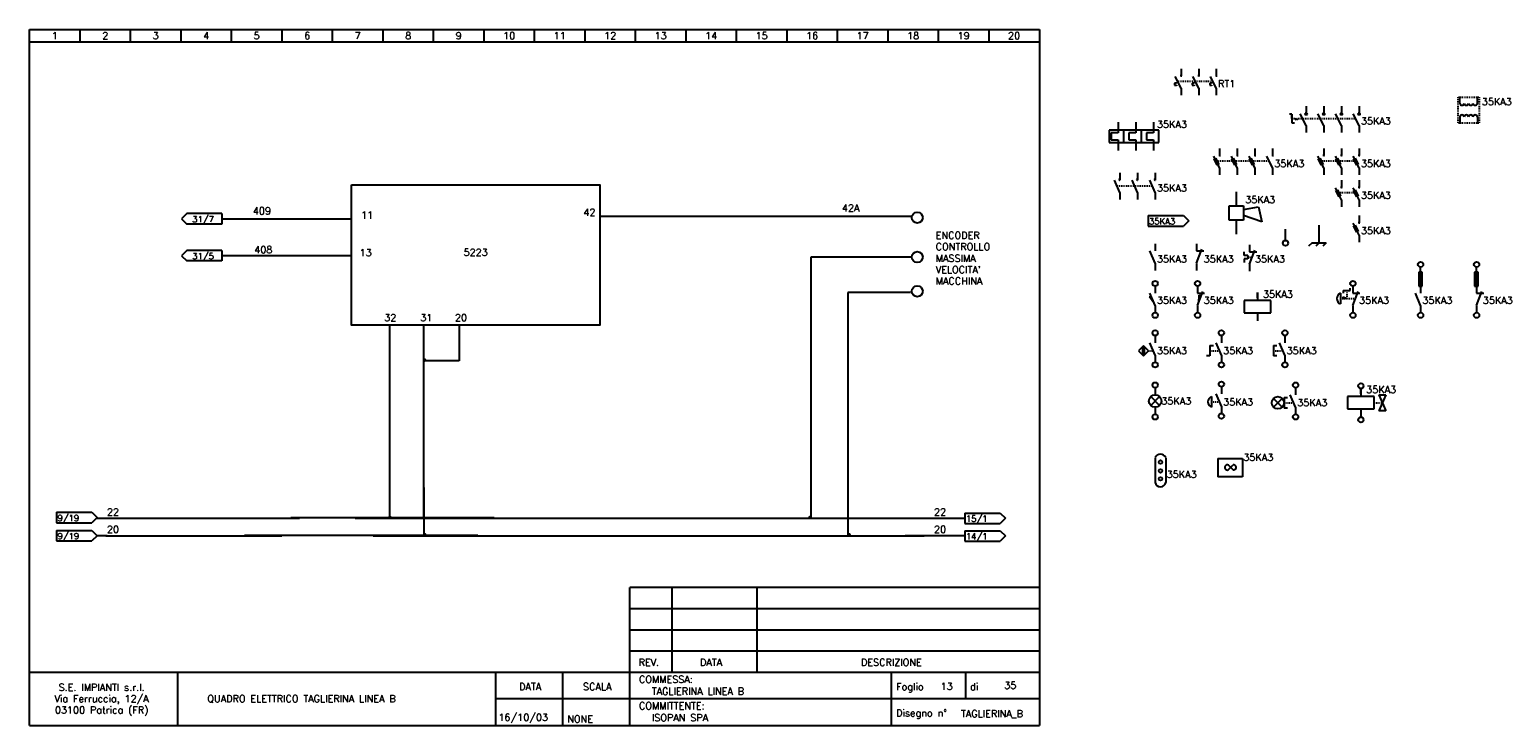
# Model space of a CAD drawing. Header units: millimetres. Extents: x 7 to 426, y 7 to 204.
import ezdxf
from ezdxf.enums import TextEntityAlignment as Align

# ---------------------------------------------------------------- set-up
doc = ezdxf.new("R2010")
doc.units = ezdxf.units.MM
doc.header["$LTSCALE"] = 7
doc.layers.add('Cartiglio', color=7, linetype='Continuous')
doc.layers.add('Pag_13', color=7, linetype='Continuous')
doc.styles.get("Standard").update_dxf_attribs({"font": 'romans.shx'})

msp = doc.modelspace()

# ---------------------------------------------------------------- linework, layer by layer
for p, q in [((333.07, 187.11), (331.39, 190.47)), ((331.75, 188.75), (331.75, 188.5)), ((332.21, 189.11), (332.46, 189.11)), ((332.71, 189.11), (332.96, 189.11)), ((333.32, 190.61), (332.82, 190.61)), ((333.07, 192.61), (333.07, 190.61)), ((333.07, 190.61), (333.32, 190.61)), ((333.21, 189.11), (333.46, 189.11)), ((333.71, 189.11), (333.96, 189.11)), ((334.21, 189.11), (334.46, 189.11)), ((334.71, 189.11), (334.96, 189.11)), ((335.21, 189.11), (335.46, 189.11)), ((335.71, 189.11), (335.96, 189.11)), ((336.21, 189.11), (336.46, 189.11)), ((338.07, 187.11), (336.39, 190.47)), ((336.71, 189.11), (336.96, 189.11)), ((336.75, 188.75), (336.75, 188.5)), ((337.21, 189.11), (337.46, 189.11)), ((337.71, 189.11), (337.96, 189.11)), ((338.32, 190.61), (337.82, 190.61)), ((338.07, 192.61), (338.07, 190.61)), ((338.07, 190.61), (338.32, 190.61)), ((338.21, 189.11), (338.46, 189.11)), ((338.71, 189.11), (338.96, 189.11)), ((339.21, 189.11), (339.46, 189.11)), ((339.71, 189.11), (339.96, 189.11)), ((340.21, 189.11), (340.46, 189.11)), ((340.71, 189.11), (340.96, 189.11)), ((341.21, 189.11), (341.46, 189.11)), ((343.07, 187.11), (341.39, 190.47)), ((341.71, 189.11), (341.96, 189.11)), ((341.75, 188.75), (341.75, 188.5)), ((343.32, 190.61), (342.82, 190.61)), ((343.07, 192.61), (343.07, 190.61)), ((343.07, 190.61), (343.32, 190.61)), ((331.25, 188.5), (331.25, 188)), ((331.75, 188.5), (331.25, 188.5)), ((331.25, 188), (331.75, 188)), ((331.75, 188), (331.75, 187.75)), ((333.07, 187.11), (333.07, 185.11)), ((336.25, 188.5), (336.25, 188)), ((336.75, 188.5), (336.25, 188.5)), ((336.25, 188), (336.75, 188)), ((336.75, 188), (336.75, 187.75)), ((338.07, 187.11), (338.07, 185.11)), ((341.25, 188.5), (341.25, 188)), ((341.75, 188.5), (341.25, 188.5)), ((341.25, 188), (341.75, 188)), ((341.75, 188), (341.75, 187.75)), ((343.07, 187.11), (343.07, 185.11)), ((411.5, 184.54), (411.5, 184.29)), ((411.63, 184.54), (411.88, 184.54)), ((412, 182.79), (412, 184.79)), ((412.13, 184.54), (412.38, 184.54)), ((412.63, 184.54), (412.88, 184.54)), ((413.13, 184.54), (413.38, 184.54)), ((413.63, 184.54), (413.88, 184.54)), ((414.13, 184.54), (414.38, 184.54)), ((414.63, 184.54), (414.88, 184.54)), ((415.13, 184.54), (415.38, 184.54)), ((415.63, 184.54), (415.88, 184.54)), ((416.13, 184.54), (416.38, 184.54)), ((416.63, 184.54), (416.88, 184.54)), ((417, 182.79), (417, 184.79)), ((417.13, 184.54), (417.38, 184.54)), ((417.5, 184.54), (417.5, 184.29)), ((368.5, 182.04), (368.5, 180.04)), ((373.5, 182.04), (373.5, 180.04)), ((378.5, 182.04), (378.5, 180.04)), ((383.5, 182.04), (383.5, 180.04)), ((411.5, 184.04), (411.5, 183.79)), ((411.5, 183.54), (411.5, 183.29)), ((411.5, 183.04), (411.5, 182.79)), ((411.5, 182.54), (411.5, 182.29)), ((411.5, 182.04), (411.5, 181.79)), ((411.5, 181.54), (411.5, 181.29)), ((411.5, 181.04), (411.5, 180.79)), ((411.5, 180.54), (411.5, 180.29)), ((417.5, 184.04), (417.5, 183.79)), ((417.5, 183.54), (417.5, 183.29)), ((417.5, 183.04), (417.5, 182.79)), ((417.5, 182.54), (417.5, 182.29)), ((417.5, 182.04), (417.5, 181.79)), ((417.5, 181.54), (417.5, 181.29)), ((417.5, 181.04), (417.5, 180.79)), ((417.5, 180.54), (417.5, 180.29)), ((315.25, 177.5), (315.25, 174.5)), ((320.25, 177.5), (320.25, 174.5)), ((325.25, 177.5), (325.25, 174.5)), ((364.5, 179.79), (363.75, 179.79)), ((364.5, 179.29), (364.5, 179.79)), ((364.5, 179.79), (364.5, 177.29)), ((364.5, 178.54), (364.5, 179.29)), ((364.5, 179.29), (364.5, 177.79)), ((364.5, 177.29), (365.25, 177.29)), ((364.64, 178.54), (364.89, 178.54)), ((365.14, 178.54), (365.39, 178.54)), ((365.75, 178.04), (365.5, 178.54)), ((366, 178.54), (365.75, 178.04)), ((366.14, 178.54), (366.39, 178.54)), ((366.64, 178.54), (366.89, 178.54)), ((368.5, 176.54), (366.83, 179.9)), ((367.14, 178.54), (367.39, 178.54)), ((367.64, 178.54), (367.89, 178.54)), ((368.14, 178.54), (368.39, 178.54)), ((368.75, 180.04), (368.25, 180.04)), ((368.5, 180.04), (368.75, 180.04)), ((368.5, 176.54), (368.5, 174.54)), ((368.64, 178.54), (368.89, 178.54)), ((369.14, 178.54), (369.39, 178.54)), ((369.64, 178.54), (369.89, 178.54)), ((370.14, 178.54), (370.39, 178.54)), ((370.64, 178.54), (370.89, 178.54)), ((371.14, 178.54), (371.39, 178.54)), ((371.64, 178.54), (371.89, 178.54)), ((373.5, 176.54), (371.83, 179.9)), ((372.14, 178.54), (372.39, 178.54)), ((372.64, 178.54), (372.89, 178.54)), ((373.14, 178.54), (373.39, 178.54)), ((373.75, 180.04), (373.25, 180.04)), ((373.5, 180.04), (373.75, 180.04)), ((373.5, 176.54), (373.5, 174.54)), ((373.64, 178.54), (373.89, 178.54)), ((374.14, 178.54), (374.39, 178.54)), ((374.64, 178.54), (374.89, 178.54)), ((375.14, 178.54), (375.39, 178.54)), ((375.64, 178.54), (375.89, 178.54)), ((376.14, 178.54), (376.39, 178.54)), ((376.64, 178.54), (376.89, 178.54)), ((378.5, 176.54), (376.83, 179.9)), ((377.14, 178.54), (377.39, 178.54)), ((377.64, 178.54), (377.89, 178.54)), ((378.14, 178.54), (378.39, 178.54)), ((378.75, 180.04), (378.25, 180.04)), ((378.5, 180.04), (378.75, 180.04)), ((378.5, 176.54), (378.5, 174.54)), ((378.64, 178.54), (378.89, 178.54)), ((379.14, 178.54), (379.39, 178.54)), ((379.64, 178.54), (379.89, 178.54)), ((380.14, 178.54), (380.39, 178.54)), ((380.64, 178.54), (380.89, 178.54)), ((381.14, 178.54), (381.39, 178.54)), ((381.64, 178.54), (381.89, 178.54)), ((383.5, 176.54), (381.83, 179.9)), ((382.14, 178.54), (382.39, 178.54)), ((383.75, 180.04), (383.25, 180.04)), ((383.5, 180.04), (383.75, 180.04)), ((383.5, 176.54), (383.5, 174.54)), ((411.5, 180.04), (411.5, 179.79)), ((411.5, 179.54), (411.5, 179.29)), ((411.5, 179.04), (411.5, 178.79)), ((411.5, 178.54), (411.5, 178.29)), ((411.5, 178.04), (411.5, 177.79)), ((411.5, 177.54), (411.5, 177.29)), ((411.63, 177.29), (411.88, 177.29)), ((412, 179.04), (412, 177.04)), ((412.13, 177.29), (412.38, 177.29)), ((412.63, 177.29), (412.88, 177.29)), ((413.13, 177.29), (413.38, 177.29)), ((413.63, 177.29), (413.88, 177.29)), ((414.13, 177.29), (414.38, 177.29)), ((414.63, 177.29), (414.88, 177.29)), ((415.13, 177.29), (415.38, 177.29)), ((415.63, 177.29), (415.88, 177.29)), ((416.13, 177.29), (416.38, 177.29)), ((416.63, 177.29), (416.88, 177.29)), ((417, 179.04), (417, 177.04)), ((417.13, 177.29), (417.38, 177.29)), ((417.5, 180.04), (417.5, 179.79)), ((417.5, 179.54), (417.5, 179.29)), ((417.5, 179.04), (417.5, 178.79)), ((417.5, 178.54), (417.5, 178.29)), ((417.5, 178.04), (417.5, 177.79)), ((417.5, 177.54), (417.5, 177.29)), ((312.75, 175.25), (312.75, 171.75)), ((326.75, 175.25), (312.75, 175.25)), ((315.25, 174.5), (313.25, 174.5)), ((313.25, 174.5), (313.25, 172.5)), ((313.25, 172.5), (315.25, 172.5)), ((315.25, 172.5), (315.25, 169.5)), ((316.75, 175.25), (316.75, 171.75)), ((320.25, 174.5), (318.25, 174.5)), ((318.25, 174.5), (318.25, 172.5)), ((318.25, 172.5), (320.25, 172.5)), ((320.25, 172.5), (320.25, 169.5)), ((321.75, 175.25), (321.75, 171.75)), ((325.25, 174.5), (323.25, 174.5)), ((323.25, 174.5), (323.25, 172.5)), ((323.25, 172.5), (325.25, 172.5)), ((325.25, 172.5), (325.25, 169.5)), ((326.75, 171.75), (326.75, 175.25)), ((312.75, 171.75), (326.75, 171.75)), ((344, 164.54), (342.33, 167.9)), ((344.25, 168.04), (343.75, 168.04)), ((344, 170.04), (344, 168.04)), ((344, 168.04), (344.25, 168.04)), ((349, 164.54), (347.33, 167.9)), ((349.25, 168.04), (348.75, 168.04)), ((349, 170.04), (349, 168.04)), ((349, 168.04), (349.25, 168.04)), ((354, 164.54), (352.33, 167.9)), ((354.25, 168.04), (353.75, 168.04)), ((354, 170.04), (354, 168.04)), ((354, 168.04), (354.25, 168.04)), ((359, 164.54), (357.33, 167.9)), ((359.25, 168.04), (358.75, 168.04)), ((359, 170.04), (359, 168.04)), ((359, 168.04), (359.25, 168.04)), ((373.5, 164.54), (371.83, 167.9)), ((373.75, 168.04), (373.25, 168.04)), ((373.5, 170.04), (373.5, 168.04)), ((373.5, 168.04), (373.75, 168.04)), ((378.5, 164.54), (376.83, 167.9)), ((378.75, 168.04), (378.25, 168.04)), ((378.5, 170.04), (378.5, 168.04)), ((378.5, 168.04), (378.75, 168.04)), ((383.5, 164.54), (381.83, 167.9)), ((383.75, 168.04), (383.25, 168.04)), ((383.5, 170.04), (383.5, 168.04)), ((383.5, 168.04), (383.75, 168.04)), ((342.44, 167.11), (342.88, 167.34)), ((343.33, 165.33), (342.44, 167.11)), ((342.88, 167.34), (343.78, 165.55)), ((343.14, 166.54), (343.39, 166.54)), ((343.78, 165.55), (343.33, 165.33)), ((343.64, 166.54), (343.89, 166.54)), ((344, 164.54), (344, 162.54)), ((344.14, 166.54), (344.39, 166.54)), ((344.64, 166.54), (344.89, 166.54)), ((345.14, 166.54), (345.39, 166.54)), ((345.64, 166.54), (345.89, 166.54)), ((346.14, 166.54), (346.39, 166.54)), ((346.64, 166.54), (346.89, 166.54)), ((347.14, 166.54), (347.39, 166.54)), ((347.44, 167.11), (347.88, 167.34)), ((348.33, 165.33), (347.44, 167.11)), ((347.64, 166.54), (347.89, 166.54)), ((347.88, 167.34), (348.78, 165.55)), ((348.14, 166.54), (348.39, 166.54)), ((348.78, 165.55), (348.33, 165.33)), ((348.64, 166.54), (348.89, 166.54)), ((349, 164.54), (349, 162.54)), ((349.14, 166.54), (349.39, 166.54)), ((349.64, 166.54), (349.89, 166.54)), ((350.14, 166.54), (350.39, 166.54)), ((350.64, 166.54), (350.89, 166.54)), ((351.14, 166.54), (351.39, 166.54)), ((351.64, 166.54), (351.89, 166.54)), ((352.14, 166.54), (352.39, 166.54)), ((352.44, 167.11), (352.88, 167.34)), ((353.33, 165.33), (352.44, 167.11)), ((352.64, 166.54), (352.89, 166.54)), ((352.88, 167.34), (353.78, 165.55)), ((353.14, 166.54), (353.39, 166.54)), ((353.78, 165.55), (353.33, 165.33)), ((353.56, 165.44), (353.78, 165.55)), ((353.64, 166.54), (353.89, 166.54)), ((354, 164.54), (354, 162.54)), ((354.14, 166.54), (354.39, 166.54)), ((354.64, 166.54), (354.89, 166.54)), ((355.14, 166.54), (355.39, 166.54)), ((355.64, 166.54), (355.89, 166.54)), ((356.14, 166.54), (356.39, 166.54)), ((356.64, 166.54), (356.89, 166.54)), ((357.14, 166.54), (357.39, 166.54)), ((357.64, 166.54), (357.89, 166.54)), ((359, 164.54), (359, 162.54)), ((371.94, 167.11), (372.38, 167.34)), ((372.83, 165.33), (371.94, 167.11)), ((372.38, 167.34), (373.28, 165.55)), ((372.64, 166.54), (372.89, 166.54)), ((373.28, 165.55), (372.83, 165.33)), ((373.14, 166.54), (373.39, 166.54)), ((373.5, 164.54), (373.5, 162.54)), ((373.64, 166.54), (373.89, 166.54)), ((374.14, 166.54), (374.39, 166.54)), ((374.64, 166.54), (374.89, 166.54)), ((375.14, 166.54), (375.39, 166.54)), ((375.64, 166.54), (375.89, 166.54)), ((376.14, 166.54), (376.39, 166.54)), ((376.64, 166.54), (376.89, 166.54)), ((376.94, 167.11), (377.38, 167.34)), ((377.83, 165.33), (376.94, 167.11)), ((377.14, 166.54), (377.39, 166.54)), ((377.38, 167.34), (378.28, 165.55)), ((377.64, 166.54), (377.89, 166.54)), ((378.28, 165.55), (377.83, 165.33)), ((378.06, 165.44), (378.28, 165.55)), ((378.14, 166.54), (378.39, 166.54)), ((378.5, 164.54), (378.5, 162.54)), ((378.64, 166.54), (378.89, 166.54)), ((379.14, 166.54), (379.39, 166.54)), ((379.64, 166.54), (379.89, 166.54)), ((380.14, 166.54), (380.39, 166.54)), ((380.64, 166.54), (380.89, 166.54)), ((381.14, 166.54), (381.39, 166.54)), ((381.64, 166.54), (381.89, 166.54)), ((381.94, 167.11), (382.38, 167.34)), ((382.83, 165.33), (381.94, 167.11)), ((382.14, 166.54), (382.39, 166.54)), ((382.38, 167.34), (383.28, 165.55)), ((383.28, 165.55), (382.83, 165.33)), ((383.06, 165.44), (383.28, 165.55)), ((383.5, 164.54), (383.5, 162.54)), ((315.75, 157.61), (314.25, 161.11)), ((315.03, 159.44), (315.28, 159.44)), ((315.53, 159.44), (315.78, 159.44)), ((315.75, 163.11), (315.75, 161.11)), ((316.03, 159.44), (316.28, 159.44)), ((316.53, 159.44), (316.78, 159.44)), ((317.03, 159.44), (317.28, 159.44)), ((317.53, 159.44), (317.78, 159.44)), ((318.03, 159.44), (318.28, 159.44)), ((318.53, 159.44), (318.78, 159.44)), ((319.03, 159.44), (319.28, 159.44)), ((320.75, 157.61), (319.25, 161.11)), ((319.53, 159.44), (319.78, 159.44)), ((320.03, 159.44), (320.28, 159.44)), ((320.53, 159.44), (320.78, 159.44)), ((320.75, 163.11), (320.75, 161.11)), ((321.03, 159.44), (321.28, 159.44)), ((321.53, 159.44), (321.78, 159.44)), ((322.03, 159.44), (322.28, 159.44)), ((322.53, 159.44), (322.78, 159.44)), ((323.03, 159.44), (323.28, 159.44)), ((323.53, 159.44), (323.78, 159.44)), ((324.03, 159.44), (324.28, 159.44)), ((325.75, 157.61), (324.25, 161.11)), ((324.53, 159.44), (324.78, 159.44)), ((325.75, 163.11), (325.75, 161.11)), ((378.5, 161.04), (378.5, 159.04)), ((383.5, 161.04), (383.5, 159.04)), ((315.75, 157.61), (315.75, 155.61)), ((320.75, 157.61), (320.75, 155.61)), ((325.75, 157.61), (325.75, 155.61)), ((348.75, 153.79), (348.75, 157.79)), ((378.5, 155.54), (376.83, 158.9)), ((376.94, 158.11), (377.38, 158.34)), ((377.83, 156.33), (376.94, 158.11)), ((377.38, 158.34), (378.28, 156.55)), ((377.64, 157.54), (377.89, 157.54)), ((378.28, 156.55), (377.83, 156.33)), ((378.06, 156.44), (378.28, 156.55)), ((378.14, 157.54), (378.39, 157.54)), ((378.75, 159.04), (378.25, 159.04)), ((378.5, 159.04), (378.75, 159.04)), ((378.5, 155.54), (378.5, 153.54)), ((378.64, 157.54), (378.89, 157.54)), ((379.14, 157.54), (379.39, 157.54)), ((379.64, 157.54), (379.89, 157.54)), ((380.14, 157.54), (380.39, 157.54)), ((380.64, 157.54), (380.89, 157.54)), ((381.14, 157.54), (381.39, 157.54)), ((381.64, 157.54), (381.89, 157.54)), ((383.5, 155.54), (381.83, 158.9)), ((381.94, 158.11), (382.38, 158.34)), ((382.83, 156.33), (381.94, 158.11)), ((382.14, 157.54), (382.39, 157.54)), ((382.38, 158.34), (383.28, 156.55)), ((383.28, 156.55), (382.83, 156.33)), ((383.06, 156.44), (383.28, 156.55)), ((383.75, 159.04), (383.25, 159.04)), ((383.5, 159.04), (383.75, 159.04)), ((383.5, 155.54), (383.5, 153.54)), ((323.75, 151.04), (333.75, 151.04)), ((323.75, 151.04), (323.75, 148.04)), ((333.75, 151.04), (335.25, 149.54)), ((346.75, 153.79), (350.75, 153.79)), ((346.75, 149.79), (346.75, 153.79)), ((350.75, 153.79), (350.75, 149.79)), ((350.75, 152.79), (355, 153.54)), ((356, 149.29), (350.75, 151.04)), ((355, 153.54), (356, 149.29)), ((383.5, 151.04), (383.5, 149.04)), ((323.75, 148.04), (333.75, 148.04)), ((335.25, 149.54), (333.75, 148.04)), ((350.75, 149.79), (346.75, 149.79)), ((348.75, 145.79), (348.75, 149.79)), ((362.68, 144), (362.68, 147.24)), ((372.21, 143.34), (372.21, 148.34)), ((383.5, 145.54), (381.83, 148.9)), ((381.94, 148.11), (382.38, 148.34)), ((382.83, 146.33), (381.94, 148.11)), ((382.38, 148.34), (383.28, 146.55)), ((383.75, 149.04), (383.25, 149.04)), ((383.5, 149.04), (383.75, 149.04)), ((325.75, 143.04), (325.75, 141.04)), ((337.5, 143.04), (337.5, 141.04)), ((352.5, 142.79), (352.5, 140.79)), ((370.21, 143.34), (369.21, 142.34)), ((370.21, 143.34), (374.21, 143.34)), ((372.21, 143.34), (371.21, 142.34)), ((374.22, 143.34), (373.22, 142.34)), ((383.28, 146.55), (382.83, 146.33)), ((383.06, 146.44), (383.28, 146.55)), ((383.5, 145.54), (383.5, 143.54)), ((325.75, 137.54), (324.25, 141.04)), ((337.5, 137.54), (339, 141.54)), ((337.5, 141.04), (339.5, 141.04)), ((351, 139.79), (351, 140.79)), ((352, 139.79), (351, 139.79)), ((352, 138.79), (351, 138.79)), ((351, 138.79), (351, 137.79)), ((352, 139.79), (352, 138.79)), ((352, 139.29), (352.25, 139.29)), ((352.5, 137.29), (354, 141.29)), ((352.5, 140.79), (354.5, 140.79)), ((352.5, 139.29), (352.75, 139.29)), ((353, 139.29), (353.25, 139.29)), ((325.75, 137.54), (325.75, 135.54)), ((337.5, 137.51), (337.5, 135.54)), ((352.5, 137.26), (352.5, 135.29)), ((401.38, 135.04), (400.38, 135.04)), ((400.38, 135.04), (400.38, 131.04)), ((400.93, 131.04), (400.93, 136.46)), ((401.38, 131.04), (401.38, 135.04)), ((416.23, 135.04), (416.23, 131.04)), ((417.23, 135.04), (416.23, 135.04)), ((416.78, 131.04), (416.78, 136.46)), ((417.23, 131.04), (417.23, 135.04)), ((325.75, 131.04), (325.75, 129.04)), ((337.75, 131.04), (337.75, 129.04)), ((381, 129.79), (381, 130.54)), ((381.75, 131.04), (381.75, 129.04)), ((400.38, 131.04), (401.38, 131.04)), ((400.93, 131.04), (400.93, 129.04)), ((416.23, 131.04), (417.23, 131.04)), ((416.78, 131.04), (416.78, 129.04)), ((324.12, 128.01), (324.59, 128.26)), ((325.38, 126.38), (324.12, 128.01)), ((325.75, 125.54), (324.25, 129.04)), ((337.75, 125.54), (339.25, 129.54)), ((337.75, 129.04), (339.75, 129.04)), ((338.11, 126.47), (338.25, 128.53)), ((338.25, 128.53), (338.83, 128.38)), ((358.5, 127.04), (351, 127.04)), ((351, 127.04), (351, 123.54)), ((354.75, 127.79), (354.75, 129.29)), ((354.75, 129.29), (354.75, 127.04)), ((358.5, 123.54), (358.5, 127.04)), ((378.2, 129.04), (378.2, 126.04)), ((378.22, 127.54), (378.47, 127.54)), ((378.72, 127.54), (378.97, 127.54)), ((379, 129.79), (381, 129.79)), ((379, 129.79), (379, 129.04)), ((379, 127.54), (379, 128.04)), ((379, 128.04), (380, 127.54)), ((380, 127.54), (379, 127.54)), ((379.22, 127.54), (379.47, 127.54)), ((379.72, 127.54), (379.97, 127.54)), ((380, 129.79), (380, 129.54)), ((380, 129.29), (380, 129.04)), ((380, 128.79), (380, 128.54)), ((380, 128.29), (380, 128.04)), ((380, 127.79), (380, 127.54)), ((380.22, 127.54), (380.47, 127.54)), ((380.72, 127.54), (380.97, 127.54)), ((381.22, 127.54), (381.47, 127.54)), ((381.72, 127.54), (381.97, 127.54)), ((381.75, 125.54), (383.25, 129.54)), ((381.75, 129.04), (383.75, 129.04)), ((382.22, 127.54), (382.47, 127.54)), ((400.93, 125.54), (399.43, 129.04)), ((416.78, 125.54), (418.28, 129.54)), ((416.78, 129.04), (418.78, 129.04)), ((325.75, 125.54), (325.75, 123.54)), ((337.75, 125.51), (337.75, 123.54)), ((351, 123.54), (358.5, 123.54)), ((354.75, 123.54), (354.75, 121.29)), ((381.75, 125.51), (381.75, 123.54)), ((400.93, 125.54), (400.93, 123.54)), ((416.78, 125.51), (416.78, 123.54)), ((322.42, 114.21), (321, 112.79)), ((322.18, 113.97), (322.18, 111.63)), ((323.83, 112.79), (322.42, 114.21)), ((322.66, 113.97), (322.66, 111.63)), ((325.75, 111.54), (324.25, 115.04)), ((325.75, 117.04), (325.75, 115.04)), ((341.25, 114.29), (341.25, 111.29)), ((341.25, 114.29), (342.25, 114.29)), ((344.5, 111.54), (343, 115.04)), ((344.5, 117.04), (344.5, 115.04)), ((359.25, 114.29), (359.25, 111.29)), ((359.25, 114.29), (360.25, 114.29)), ((362.5, 111.54), (361, 115.04)), ((362.5, 117.04), (362.5, 115.04)), ((321, 112.79), (322.42, 111.38)), ((322.42, 111.38), (323.83, 112.79)), ((323.94, 112.79), (324.19, 112.79)), ((324.44, 112.79), (324.69, 112.79)), ((324.94, 112.79), (325.19, 112.79)), ((325.75, 111.54), (325.75, 109.54)), ((341.25, 111.29), (340.25, 111.29)), ((341.26, 112.79), (341.47, 112.79)), ((341.72, 112.79), (341.97, 112.79)), ((342.22, 112.79), (342.47, 112.79)), ((342.72, 112.79), (342.97, 112.79)), ((343.22, 112.79), (343.47, 112.79)), ((343.72, 112.79), (343.97, 112.79)), ((344.5, 111.54), (344.5, 109.54)), ((360.25, 111.29), (359.25, 111.29)), ((359.26, 112.79), (359.47, 112.79)), ((359.72, 112.79), (359.97, 112.79)), ((360.22, 112.79), (360.47, 112.79)), ((360.72, 112.79), (360.97, 112.79)), ((361.22, 112.79), (361.47, 112.79)), ((361.72, 112.79), (361.97, 112.79)), ((362.5, 111.54), (362.5, 109.54)), ((325.75, 102.29), (325.75, 100.29)), ((344.5, 102.54), (344.5, 100.54)), ((365.5, 102.29), (365.5, 100.29)), ((384, 102.04), (384, 99.79)), ((384, 100.54), (384, 102.04)), ((324.52, 99.78), (326.99, 97.31)), ((324.52, 97.31), (326.99, 99.78)), ((325.75, 96.79), (325.75, 94.79)), ((341.7, 99.79), (341.7, 96.79)), ((341.72, 98.29), (341.97, 98.29)), ((342.22, 98.29), (342.47, 98.29)), ((342.72, 98.29), (342.97, 98.29)), ((344.5, 97.04), (343, 100.54)), ((343.22, 98.29), (343.47, 98.29)), ((343.72, 98.29), (343.97, 98.29)), ((344.5, 97.04), (344.5, 95.04)), ((359.27, 99.28), (361.74, 96.81)), ((359.27, 96.81), (361.74, 99.28)), ((362.25, 99.54), (362.25, 96.54)), ((362.25, 99.54), (363.25, 99.54)), ((363.25, 96.54), (362.25, 96.54)), ((362.26, 98.04), (362.47, 98.04)), ((362.72, 98.04), (362.97, 98.04)), ((363.22, 98.04), (363.47, 98.04)), ((363.72, 98.04), (363.97, 98.04)), ((365.5, 96.79), (364, 100.29)), ((364.22, 98.04), (364.47, 98.04)), ((364.72, 98.04), (364.97, 98.04)), ((365.5, 96.79), (365.5, 94.79)), ((387.75, 99.79), (380.25, 99.79)), ((380.25, 99.79), (380.25, 96.29)), ((387.75, 96.29), (387.75, 99.79)), ((387.75, 98.04), (388, 98.04)), ((388.25, 98.04), (388.5, 98.04)), ((388.75, 98.04), (389, 98.04)), ((389.09, 100.29), (391.09, 100.29)), ((389.09, 100.29), (391.09, 95.79)), ((391.09, 100.29), (389.09, 95.79)), ((389.25, 98.04), (389.5, 98.04)), ((389.75, 98.04), (390, 98.04)), ((380.25, 96.29), (387.75, 96.29)), ((384, 96.29), (384, 94.04)), ((391.09, 95.79), (389.09, 95.79)), ((325.75, 82.5), (325.75, 75.5)), ((328.75, 82.5), (328.75, 75.5)), ((343.5, 82.25), (343.5, 77.12)), ((343.5, 82.25), (350.5, 82.25)), ((346.46, 79.04), (347.87, 80.45)), ((347.16, 79.75), (346.46, 80.45)), ((346.46, 80.45), (347.87, 79.04)), ((350.5, 82.25), (350.5, 77.12)), ((350.5, 77.12), (343.5, 77.12))]:
    msp.add_line(p, q)
for centre, radius in [((368.5, 179.79), 0.25), ((373.5, 179.79), 0.25), ((378.5, 179.79), 0.25), ((383.5, 179.79), 0.25), ((362.65, 143.26), 0.75), ((400.93, 137.21), 0.75), ((416.79, 137.21), 0.75), ((325.76, 131.81), 0.75), ((337.76, 131.81), 0.75), ((381.76, 131.81), 0.75), ((325.76, 122.81), 0.75), ((337.76, 122.81), 0.75), ((381.76, 122.81), 0.75), ((400.93, 122.81), 0.75), ((416.79, 122.81), 0.75), ((325.76, 117.81), 0.75), ((344.51, 117.81), 0.75), ((362.51, 117.81), 0.75), ((325.76, 108.78), 0.75), ((344.51, 108.78), 0.75), ((362.51, 108.78), 0.75), ((325.76, 103.06), 0.75), ((344.51, 103.31), 0.75), ((365.51, 103.06), 0.75), ((384.01, 102.81), 0.75), ((325.75, 98.54), 1.75), ((360.5, 98.04), 1.75), ((325.76, 94.03), 0.75), ((344.51, 94.28), 0.75), ((365.51, 94.03), 0.75), ((384.01, 93.24), 0.75), ((327.25, 81.25), 0.5), ((327.25, 78.75), 0.5), ((327.25, 76.5), 0.5)]:
    msp.add_circle(centre, radius)
for centre, radius, start, end in [((412.63, 182.92), 0.637, 191.3099, 348.6901), ((413.88, 182.92), 0.637, 191.3099, 348.6901), ((415.13, 182.92), 0.637, 191.3099, 348.6901), ((416.38, 182.92), 0.637, 191.3099, 348.6901), ((412.63, 178.92), 0.637, 11.3099, 168.6901), ((413.88, 178.92), 0.637, 11.3099, 168.6901), ((415.13, 178.92), 0.637, 11.3099, 168.6901), ((416.38, 178.92), 0.637, 11.3099, 168.6901), ((315.69, 161.28), 0.183, 70.3384, 289.6616), ((320.69, 161.28), 0.183, 70.3384, 289.6616), ((325.69, 161.28), 0.183, 70.3384, 289.6616), ((378.83, 127.54), 1.62, 112.6199, 247.3801), ((342.33, 98.29), 1.62, 112.6199, 247.3801), ((327.25, 81.88), 1.62, 22.6199, 157.3801), ((346.19, 79.72), 0.74, 64.4719, 289.019), ((347.99, 79.75), 0.688, 258.5821, 100.0998), ((327.25, 75.75), 1.52, 189.4623, 350.5377)]:
    msp.add_arc(centre, radius, start, end)
at = {"layer": 'Cartiglio'}
for p, q in [((7, 6.7), (7, 203.7)), ((7, 203.7), (293, 203.7)), ((21.3, 200.2), (21.3, 203.7)), ((35.6, 200.2), (35.6, 203.7)), ((49.9, 200.2), (49.9, 203.7)), ((64.2, 200.2), (64.2, 203.7)), ((78.5, 200.2), (78.5, 203.7)), ((92.8, 200.2), (92.8, 203.7)), ((107.1, 200.2), (107.1, 203.7)), ((121.4, 200.2), (121.4, 203.7)), ((135.7, 200.2), (135.7, 203.7)), ((150, 200.2), (150, 203.7)), ((164.3, 200.2), (164.3, 203.7)), ((178.6, 200.2), (178.6, 203.7)), ((192.9, 200.2), (192.9, 203.7)), ((207.2, 200.2), (207.2, 203.7)), ((221.5, 200.2), (221.5, 203.7)), ((235.8, 200.2), (235.8, 203.7)), ((250.1, 200.2), (250.1, 203.7)), ((264.4, 200.2), (264.4, 203.7)), ((278.7, 200.2), (278.7, 203.7)), ((293, 203.7), (293, 6.7)), ((7, 200.2), (293, 200.2)), ((177, 6.7), (177, 45.7)), ((293, 45.7), (177, 45.7)), ((189, 21.7), (189, 45.7)), ((213, 21.7), (213, 45.7)), ((293, 39.7), (177, 39.7)), ((293, 33.7), (177, 33.7)), ((293, 27.7), (177, 27.7)), ((293, 21.7), (7, 21.7)), ((49, 6.7), (49, 21.7)), ((139, 6.7), (139, 21.7)), ((158, 6.7), (158, 21.7)), ((251, 21.7), (251, 6.7)), ((272, 21.7), (272, 14.2)), ((293, 14.2), (139, 14.2)), ((7, 6.7), (293, 6.7))]:
    msp.add_line(p, q, dxfattribs=at)
at = {"layer": 'Pag_13'}
for p, q in [((51.48, 151.64), (49.98, 150.14)), ((61.48, 151.64), (51.48, 151.64)), ((61.48, 151.64), (61.48, 148.64)), ((49.98, 150.14), (51.48, 148.64)), ((61.48, 148.64), (51.48, 148.64)), ((61.43, 150.17), (98.36, 150.17)), ((168.35, 150.87), (256.84, 150.87)), ((51.48, 141.19), (49.98, 139.69)), ((49.98, 139.69), (51.48, 138.19)), ((61.48, 141.19), (51.48, 141.19)), ((61.43, 139.72), (98.36, 139.72)), ((61.48, 141.19), (61.48, 138.19)), ((256.84, 139.29), (228.24, 139.29)), ((228.24, 139.29), (228.24, 65.54)), ((61.48, 138.19), (51.48, 138.19)), ((256.45, 129.25), (238.68, 129.25)), ((238.68, 129.25), (238.68, 60.52)), ((108.97, 65.54), (108.97, 119.98)), ((118.63, 65.54), (118.63, 119.98)), ((128.67, 119.98), (128.67, 109.94)), ((128.67, 109.94), (118.63, 109.94)), ((118.63, 74.03), (118.63, 60.52)), ((14.63, 67.04), (24.63, 67.04)), ((14.63, 67.04), (14.63, 64.04)), ((14.63, 64.04), (24.63, 64.04)), ((24.63, 67.04), (26.13, 65.54)), ((26.13, 65.54), (24.63, 64.04)), ((26.07, 65.41), (83.44, 65.41)), ((81.01, 65.54), (138.59, 65.54)), ((99.16, 65.41), (256, 65.41)), ((112.03, 65.41), (131.35, 65.41)), ((169.78, 65.41), (189.1, 65.41)), ((255.85, 65.41), (271.92, 65.41)), ((271.89, 66.83), (281.89, 66.83)), ((271.89, 66.83), (271.89, 63.83)), ((271.89, 63.83), (281.89, 63.83)), ((281.89, 66.83), (283.39, 65.33)), ((283.39, 65.33), (281.89, 63.83)), ((14.63, 61.91), (24.63, 61.91)), ((14.63, 61.91), (14.63, 58.91)), ((14.63, 58.91), (24.63, 58.91)), ((24.63, 61.91), (26.13, 60.41)), ((26.13, 60.41), (24.63, 58.91)), ((28.96, 60.4), (26.18, 60.4)), ((28.58, 60.41), (78.47, 60.41)), ((67.87, 60.52), (133.95, 60.52)), ((104.25, 60.41), (256, 60.41)), ((107.07, 60.41), (142.85, 60.41)), ((164.82, 60.41), (200.6, 60.41)), ((224.57, 60.41), (260.35, 60.41)), ((254.93, 60.42), (271.92, 60.42)), ((271.89, 61.83), (281.89, 61.83)), ((271.89, 61.83), (271.89, 58.83)), ((271.89, 58.83), (281.89, 58.83)), ((281.89, 61.83), (283.39, 60.33)), ((283.39, 60.33), (281.89, 58.83))]:
    msp.add_line(p, q, dxfattribs=at)
msp.add_lwpolyline([(98.15, 159.75), (168.48, 159.75), (168.48, 119.98), (98.15, 119.98)], close=True, dxfattribs=at)
at = {"layer": 'Pag_13', "const_width": 0.5}
for points in [[(118.61, 110.13, 1), (119.11, 110.13, 1)], [(108.79, 65.6, 1), (109.29, 65.6, 1)], [(227.78, 65.6, 1), (228.28, 65.6, 1)], [(118.61, 60.7, 1), (119.11, 60.7, 1)], [(238.82, 60.7, 1), (239.32, 60.7, 1)]]:
    msp.add_lwpolyline(points, format="xyb", close=True, dxfattribs=at)
at = {"layer": 'Pag_13'}
for centre in [(258.38, 150.48), (258.38, 139.29), (258.38, 129.63)]:
    msp.add_circle(centre, 1.55, dxfattribs=at)

# ---------------------------------------------------------------- texts
for s, height, p in [('RT1', 2, (343.57, 187.36)), ('35KA3', 2, (418.25, 182.29)), ('35KA3', 2, (326.25, 175.86)), ('35KA3', 2, (384, 176.79)), ('35KA3', 2, (359.5, 164.79)), ('35KA3', 2, (384, 164.79)), ('35KA3', 2, (326.25, 157.86)), ('35KA3', 2, (351.25, 154.54)), ('35KA3', 2, (384, 155.79)), ('35KA3', 1.75, (324, 148.54)), ('35KA3', 2, (384, 145.79)), ('35KA3', 2, (326.25, 137.79)), ('35KA3', 2, (339.5, 137.79)), ('35KA3', 2, (354, 137.79)), ('35KA3', 2, (326.25, 126.04)), ('35KA3', 2, (339.5, 126.04)), ('35KA3', 2, (356.25, 127.79)), ('35KA3', 2, (383.5, 126.04)), ('35KA3', 2, (401.43, 126.04)), ('35KA3', 2, (418.53, 126.04)), ('35KA3', 2, (326.25, 111.79)), ('35KA3', 2, (345, 111.79)), ('35KA3', 2, (363, 111.79)), ('35KA3', 2, (385.5, 100.8)), ('35KA3', 2, (327.5, 97.54)), ('35KA3', 2, (345, 97.29)), ('35KA3', 2, (366, 97.04)), ('35KA3', 2, (350.72, 81.58)), ('35KA3', 2, (329, 76.79))]:
    msp.add_text(s, height=height).set_placement(p)
at = {"layer": 'Cartiglio'}
for s, p in [('1', (14.11, 200.95)), ('2', (28.41, 200.95)), ('3', (42.71, 200.95)), ('4', (57.01, 200.95)), ('5', (71.31, 200.95)), ('6', (85.61, 200.95)), ('7', (99.91, 200.95)), ('8', (114.21, 200.95)), ('9', (128.51, 200.95)), ('10', (142.81, 200.95)), ('11', (157.11, 200.95)), ('12', (171.41, 200.95)), ('13', (185.71, 200.95)), ('14', (200.01, 200.95)), ('15', (214.31, 200.95)), ('16', (228.61, 200.95)), ('17', (242.91, 200.95)), ('18', (257.21, 200.95)), ('19', (271.51, 200.95)), ('20', (285.81, 200.95)), ('S.E. IMPIANTI s.r.l.', (27.4, 16.51)), ('DATA', (148.76, 16.7)), ('SCALA', (167.76, 16.7)), ('Via Ferruccia, 12/A', (27.4, 13.28)), ('QUADRO ELETTRICO TAGLIERINA LINEA B', (84.01, 13.28)), ('03100 Patrica (FR)', (27.4, 10.04))]:
    msp.add_text(s, height=2, dxfattribs=at).set_placement(p, align=Align.CENTER)
for s, p in [('REV.', (179.45, 23.54)), ('DATA', (196.85, 23.54)), ('DESCRIZIONE', (242.44, 23.54)), ('COMMESSA:', (179.56, 18.74)), ('TAGLIERINA LINEA B', (183.2, 15.38)), ('Foglio', (252.39, 16.69)), ('di', (273.34, 16.69)), ('35', (283, 17)), ('COMMITTENTE:', (179.56, 11.24)), ('16/10/03', (139.75, 8)), ('NONE', (159.25, 7.5)), ('ISOPAN SPA', (183.2, 7.88)), ('Disegno n°', (252.39, 9.19)), ('TAGLIERINA_B', (270.75, 9))]:
    msp.add_text(s, height=2, dxfattribs=at).set_placement(p)
at = {"layer": 'Pag_13'}
for s, height, p in [('31/7', 1.75, (53.03, 149.14)), ('409', 2, (70.2, 151.39)), ('11', 2, (100.86, 150.16)), ('42', 2, (163.83, 150.98)), ('42A', 2, (237.03, 152.2)), ('CONTROLLO', 2, (263.61, 141.21)), ('ENCODER', 2, (263.61, 144.44)), ('31/5', 1.75, (53.03, 138.69)), ('408', 2, (70.61, 140.36)), ('13', 2, (100.46, 139.54)), ('MASSIMA', 2, (263.61, 137.97)), ("VELOCITA'", 2, (263.61, 134.73)), ('MACCHINA', 2, (263.61, 131.49)), ('32', 2, (107.41, 121.16)), ('31', 2, (117.63, 121.16)), ('20', 2, (127.44, 121.16)), ('9/19', 1.75, (14.88, 64.54)), ('15/1', 1.75, (272.14, 64.33)), ('9/19', 1.75, (14.88, 59.41)), ('14/1', 1.75, (272.14, 59.33)), ('13', 2, (265, 16.75))]:
    msp.add_text(s, height=height, dxfattribs=at).set_placement(p)
for s, p in [('5223', (133.31, 139.67)), ('22', (30.6, 66.14)), ('22', (264.85, 66.14)), ('20', (30.6, 61.19)), ('20', (264.85, 61.19))]:
    msp.add_text(s, height=2, dxfattribs=at).set_placement(p, align=Align.CENTER)

doc.saveas('drawing.dxf')
